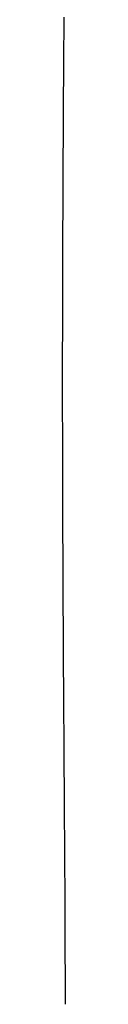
# Model space of a CAD drawing. Extents: x 987 to 2641, y 1244 to 2490.
# Tile 8 of 138: x 1217.8283 to 1217.8673, y 1749.067 to 1763.0555. Entities that reach past the tile are written whole.
import ezdxf

# ---------------------------------------------------------------- set-up
doc = ezdxf.new("R2010")
doc.units = 0
doc.layers.add('KF_GRAVIS_8_RIGHT', color=7, linetype='CONTINUOUS')

# ---------------------------------------------------------------- blocks, each defined once
blk = doc.blocks.new('KF_GRAVIS_8_RIGHT')
at = {"layer": 'KF_GRAVIS_8_RIGHT'}
blk.add_polyline3d([(115.264, -396.846, 0), (115.264, -396.801, 0), (115.264, -396.756, 0), (115.264, -396.711, 0), (115.264, -396.666, 0), (115.264, -396.62, 0), (115.264, -396.575, 0), (115.264, -396.53, 0), (115.264, -396.484, 0), (115.264, -396.438, 0), (115.264, -396.393, 0), (115.264, -396.347, 0), (115.264, -396.301, 0), (115.263, -396.255, 0), (115.263, -396.209, 0), (115.263, -396.162, 0), (115.263, -396.116, 0), (115.263, -396.07, 0), (115.263, -396.023, 0), (115.263, -395.977, 0), (115.263, -395.93, 0), (115.262, -395.883, 0), (115.262, -395.836, 0), (115.262, -395.789, 0), (115.262, -395.742, 0), (115.262, -395.695, 0), (115.261, -395.648, 0), (115.261, -395.601, 0), (115.261, -395.553, 0), (115.261, -395.506, 0), (115.261, -395.458, 0), (115.26, -395.41, 0), (115.26, -395.363, 0), (115.26, -395.315, 0), (115.26, -395.267, 0), (115.259, -395.219, 0), (115.259, -395.171, 0), (115.259, -395.123, 0), (115.259, -395.075, 0), (115.258, -395.027, 0), (115.258, -394.978, 0), (115.258, -394.93, 0), (115.258, -394.881, 0), (115.257, -394.833, 0), (115.257, -394.784, 0), (115.257, -394.735, 0), (115.256, -394.687, 0), (115.256, -394.638, 0), (115.256, -394.589, 0), (115.256, -394.54, 0), (115.255, -394.491, 0), (115.255, -394.442, 0), (115.255, -394.392, 0), (115.254, -394.343, 0), (115.254, -394.294, 0), (115.254, -394.244, 0), (115.253, -394.195, 0), (115.253, -394.146, 0), (115.253, -394.096, 0), (115.252, -394.046, 0), (115.252, -393.997, 0), (115.252, -393.947, 0), (115.251, -393.897, 0), (115.251, -393.847, 0), (115.251, -393.797, 0), (115.25, -393.747, 0), (115.25, -393.697, 0), (115.25, -393.647, 0), (115.249, -393.597, 0), (115.249, -393.547, 0), (115.249, -393.497, 0), (115.248, -393.446, 0), (115.248, -393.396, 0), (115.248, -393.346, 0), (115.247, -393.295, 0), (115.247, -393.245, 0), (115.247, -393.194, 0), (115.246, -393.144, 0), (115.246, -393.093, 0), (115.246, -393.042, 0), (115.245, -392.992, 0), (115.245, -392.941, 0), (115.245, -392.89, 0), (115.244, -392.84, 0), (115.244, -392.789, 0), (115.244, -392.738, 0), (115.243, -392.687, 0), (115.243, -392.636, 0), (115.243, -392.585, 0), (115.242, -392.534, 0), (115.242, -392.483, 0), (115.242, -392.432, 0), (115.241, -392.381, 0), (115.241, -392.33, 0), (115.241, -392.279, 0), (115.241, -392.228, 0), (115.24, -392.176, 0), (115.24, -392.125, 0), (115.24, -392.074, 0), (115.239, -392.023, 0), (115.239, -391.972, 0), (115.239, -391.92, 0), (115.238, -391.869, 0), (115.238, -391.818, 0), (115.238, -391.766, 0), (115.238, -391.715, 0), (115.237, -391.664, 0), (115.237, -391.612, 0), (115.237, -391.561, 0), (115.236, -391.51, 0), (115.236, -391.458, 0), (115.236, -391.407, 0), (115.236, -391.355, 0), (115.235, -391.304, 0), (115.235, -391.253, 0), (115.235, -391.201, 0), (115.234, -391.15, 0), (115.234, -391.098, 0), (115.234, -391.047, 0), (115.234, -390.996, 0), (115.233, -390.944, 0), (115.233, -390.893, 0), (115.233, -390.841, 0), (115.233, -390.79, 0), (115.232, -390.739, 0), (115.232, -390.687, 0), (115.232, -390.636, 0), (115.232, -390.585, 0), (115.231, -390.533, 0), (115.231, -390.482, 0), (115.231, -390.431, 0), (115.231, -390.379, 0), (115.231, -390.328, 0), (115.23, -390.277, 0), (115.23, -390.226, 0), (115.23, -390.174, 0), (115.23, -390.123, 0), (115.23, -390.072, 0), (115.229, -390.021, 0), (115.229, -389.97, 0), (115.229, -389.918, 0), (115.229, -389.867, 0), (115.229, -389.816, 0), (115.228, -389.765, 0), (115.228, -389.714, 0), (115.228, -389.663, 0), (115.228, -389.612, 0), (115.228, -389.561, 0), (115.228, -389.51, 0), (115.227, -389.459, 0), (115.227, -389.409, 0), (115.227, -389.358, 0), (115.227, -389.307, 0), (115.227, -389.256, 0), (115.227, -389.206, 0), (115.227, -389.155, 0), (115.226, -389.104, 0), (115.226, -389.054, 0), (115.226, -389.003, 0), (115.226, -388.953, 0), (115.226, -388.902, 0), (115.226, -388.852, 0), (115.226, -388.802, 0), (115.226, -388.751, 0), (115.226, -388.701, 0), (115.226, -388.651, 0), (115.226, -388.601, 0), (115.225, -388.551, 0), (115.225, -388.501, 0), (115.225, -388.451, 0), (115.225, -388.401, 0), (115.225, -388.351, 0), (115.225, -388.301, 0), (115.225, -388.251, 0), (115.225, -388.202, 0), (115.225, -388.152, 0), (115.225, -388.102, 0), (115.225, -388.053, 0), (115.225, -388.003, 0), (115.225, -387.954, 0), (115.225, -387.904, 0), (115.225, -387.855, 0), (115.225, -387.805, 0), (115.225, -387.756, 0), (115.225, -387.706, 0), (115.225, -387.656, 0), (115.225, -387.606, 0), (115.225, -387.556, 0), (115.225, -387.506, 0), (115.225, -387.456, 0), (115.226, -387.406, 0), (115.226, -387.356, 0), (115.226, -387.306, 0), (115.226, -387.256, 0), (115.226, -387.206, 0), (115.226, -387.155, 0), (115.226, -387.105, 0), (115.226, -387.055, 0), (115.226, -387.004, 0), (115.226, -386.954, 0), (115.226, -386.903, 0), (115.227, -386.853, 0), (115.227, -386.802, 0), (115.227, -386.751, 0), (115.227, -386.701, 0), (115.227, -386.65, 0), (115.227, -386.599, 0), (115.227, -386.548, 0), (115.228, -386.498, 0), (115.228, -386.447, 0), (115.228, -386.396, 0), (115.228, -386.345, 0), (115.228, -386.294, 0), (115.228, -386.243, 0), (115.229, -386.192, 0), (115.229, -386.141, 0), (115.229, -386.09, 0), (115.229, -386.039, 0), (115.229, -385.988, 0), (115.229, -385.937, 0), (115.23, -385.886, 0), (115.23, -385.835, 0), (115.23, -385.784, 0), (115.23, -385.732, 0), (115.231, -385.681, 0), (115.231, -385.63, 0), (115.231, -385.579, 0), (115.231, -385.528, 0), (115.231, -385.476, 0), (115.232, -385.425, 0), (115.232, -385.374, 0), (115.232, -385.323, 0), (115.232, -385.271, 0), (115.233, -385.22, 0), (115.233, -385.169, 0), (115.233, -385.117, 0), (115.233, -385.066, 0), (115.234, -385.015, 0), (115.234, -384.964, 0), (115.234, -384.912, 0), (115.234, -384.861, 0), (115.235, -384.81, 0), (115.235, -384.758, 0), (115.235, -384.707, 0), (115.236, -384.656, 0), (115.236, -384.604, 0), (115.236, -384.553, 0), (115.236, -384.502, 0), (115.237, -384.451, 0), (115.237, -384.399, 0), (115.237, -384.348, 0), (115.238, -384.297, 0), (115.238, -384.246, 0), (115.238, -384.194, 0), (115.238, -384.143, 0), (115.239, -384.092, 0), (115.239, -384.041, 0), (115.239, -383.99, 0), (115.24, -383.939, 0), (115.24, -383.887, 0), (115.24, -383.836, 0), (115.241, -383.785, 0), (115.241, -383.734, 0), (115.241, -383.683, 0), (115.241, -383.632, 0), (115.242, -383.581, 0), (115.242, -383.53, 0), (115.242, -383.479, 0), (115.243, -383.428, 0), (115.243, -383.377, 0), (115.243, -383.327, 0), (115.244, -383.276, 0), (115.244, -383.225, 0), (115.244, -383.174, 0), (115.245, -383.124, 0), (115.245, -383.073, 0), (115.245, -383.022, 0), (115.246, -382.972, 0), (115.246, -382.921, 0), (115.246, -382.871, 0), (115.247, -382.82, 0)], dxfattribs=at)

msp = doc.modelspace()

# ---------------------------------------------------------------- block references
at = {"layer": 'KF_GRAVIS_8_RIGHT'}
msp.add_blockref('KF_GRAVIS_8_RIGHT', (1102.603, 2145.913), dxfattribs=at)

doc.saveas('drawing.dxf')
